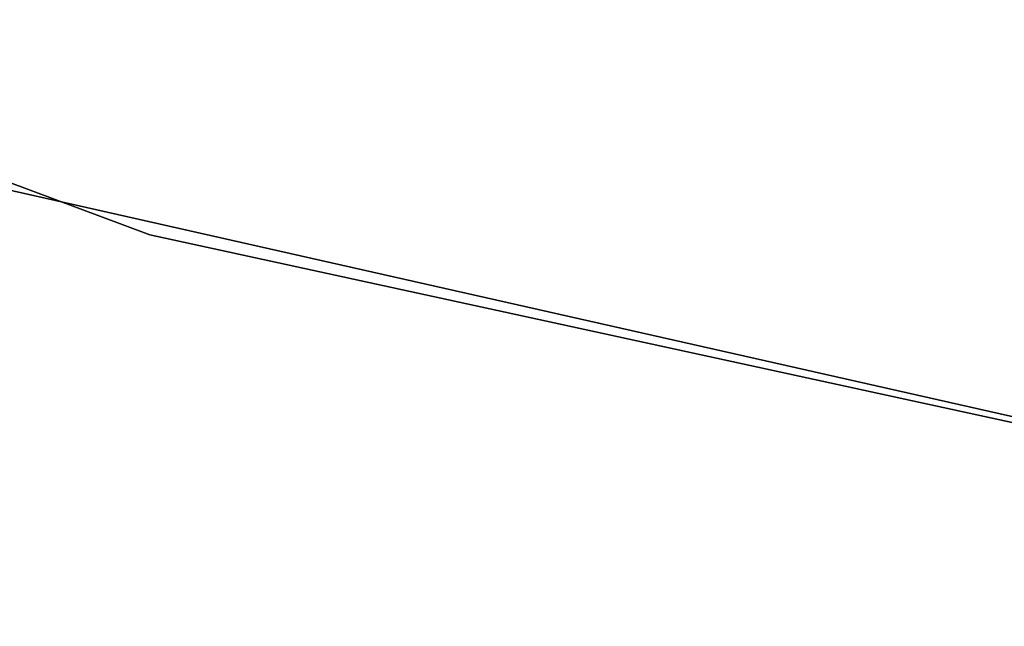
# Model space of a CAD drawing. Header units: millimetres. Extents: x 0.3 to 65.3, y -48.3 to 46.8.
# Tile 87 of 256: x 25.6 to 26.7, y -41.8 to -41.2. Entities that reach past the tile are written whole.
import ezdxf

# ---------------------------------------------------------------- set-up
doc = ezdxf.new("R2010")
doc.units = ezdxf.units.MM
doc.header["$LTSCALE"] = 25.4
doc.layers.get('0').update_dxf_attribs({"true_color": 0xff5454})

# ---------------------------------------------------------------- blocks, each defined once
blk = doc.blocks.new('NICO-9517.STL')
at = {"color": 7, "true_color": 0xffffff}
mesh = blk.add_polyface(dxfattribs=at)
corners = [(25.7818, -41.4234, 135.2114), (22.4397, -40.1769, 132.5114), (25.7818, -41.4234, 132.5114), (22.4397, -40.1769, 135.2114)]
mesh.append_faces([[corners[k] for k in face] for face in [(0, 1, 2), (1, 0, 3)]], dxfattribs={"vtx0": -1, "color": 7})
mesh = blk.add_polyface(dxfattribs=at)
corners = [(29.0765, -42.1535, 20.7114), (25.597, -41.3684, 18.0114), (29.0765, -42.1535, 18.0114), (25.597, -41.3684, 20.7114)]
mesh.append_faces([[corners[k] for k in face] for face in [(0, 1, 2), (1, 0, 3)]], dxfattribs={"vtx0": -1, "color": 7})
mesh = blk.add_polyface(dxfattribs=at)
corners = [(29.2672, -42.1816, 135.2114), (25.7818, -41.4234, 132.5114), (29.2672, -42.1816, 132.5114), (25.7818, -41.4234, 135.2114)]
mesh.append_faces([[corners[k] for k in face] for face in [(0, 1, 2), (1, 0, 3)]], dxfattribs={"vtx0": -1, "color": 7})

msp = doc.modelspace()

# ---------------------------------------------------------------- block references
at = {"color": 0}
msp.add_blockref('NICO-9517.STL', (0, 0), dxfattribs=at)

doc.saveas('drawing.dxf')
